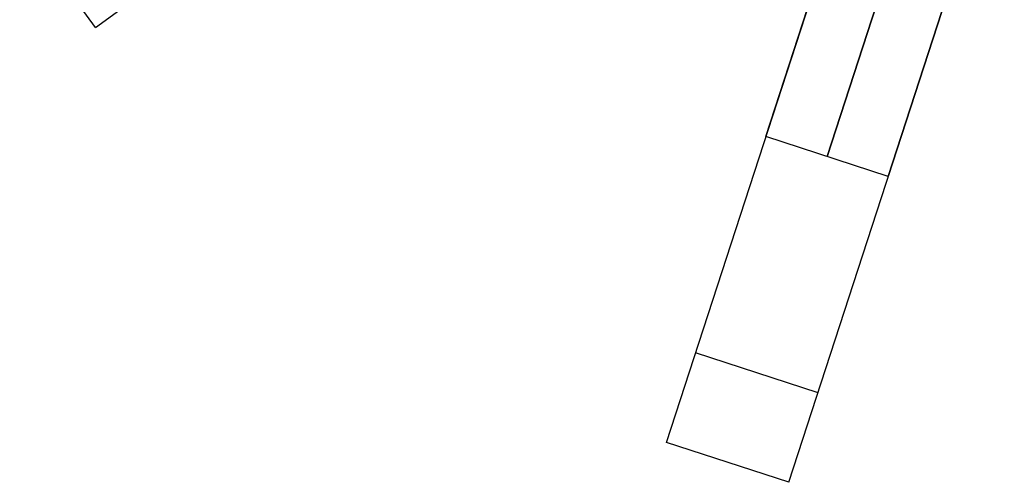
# Model space of a CAD drawing. Header units: centimetres. Extents: x 100.6 to 125.6, y -12.1 to 12.1.
# Tile 1 of 10: x 102.7 to 111.8, y -12.1 to -7.8. Entities that reach past the tile are written whole.
import ezdxf

# ---------------------------------------------------------------- set-up
doc = ezdxf.new("R2010")
doc.units = ezdxf.units.CM
doc.layers.add('Capa 04', color=7, linetype='Continuous')

msp = doc.modelspace()

# ---------------------------------------------------------------- linework, layer by layer
at = {"layer": 'Capa 04'}
for points in [[(103.3608, -7.8327), (108.2149, -4.306)], [(110.6961, -5.5209), (109.6145, -8.8496)], [(109.6145, -8.8496), (110.6961, -5.5209)], [(111.2667, -5.7063), (110.1851, -9.035)], [(110.1851, -9.035), (111.2667, -5.7063)], [(111.8373, -5.8917), (110.7558, -9.2204)], [(110.7558, -9.2204), (111.8373, -5.8917)], [(108.6875, -11.7028), (110.5416, -5.9965)], [(109.8287, -12.0736), (111.6828, -6.3673)], [(103.3608, -7.8327), (102.6554, -6.8619)], [(103.3608, -7.8327), (102.6554, -6.8619)], [(103.3608, -7.8327), (102.6554, -6.8619)], [(110.7558, -9.2204), (109.6145, -8.8496)], [(110.7558, -9.2204), (109.6145, -8.8496)], [(110.1002, -11.2379), (108.959, -10.8671)], [(110.1002, -11.2379), (108.959, -10.8671)], [(109.8287, -12.0736), (108.6875, -11.7028)], [(109.8287, -12.0736), (108.6875, -11.7028)], [(109.8287, -12.0736), (108.6875, -11.7028)]]:
    msp.add_lwpolyline(points, dxfattribs=at)
at = {"layer": 'Capa 04', "extrusion": (-0.587785, 0.809017, 1.56553e-15)}
msp.add_lwpolyline([(-82.0166, -220.0989), (-81.9501, -220.0982), (-81.8829, -220.096), (-81.8152, -220.0922), (-81.7471, -220.0868), (-81.6785, -220.0798), (-81.6096, -220.0712), (-81.5403, -220.0609), (-81.4708, -220.0489), (-81.401, -220.0351), (-81.3311, -220.0196), (-81.2612, -220.0023), (-81.1912, -219.9831), (-81.1212, -219.9622), (-81.0514, -219.9394), (-80.9818, -219.9148), (-80.9124, -219.8883), (-80.8433, -219.86), (-80.7746, -219.8298), (-80.7064, -219.7977), (-80.6388, -219.7638), (-80.5717, -219.728), (-80.5054, -219.6905), (-80.4398, -219.6511), (-80.375, -219.6099), (-80.3112, -219.567), (-80.2483, -219.5224), (-80.1865, -219.476), (-80.1258, -219.428), (-80.0662, -219.3784), (-80.0079, -219.3272), (-79.9509, -219.2745), (-79.8953, -219.2203), (-79.8411, -219.1646), (-79.7884, -219.1077), (-79.7372, -219.0494), (-79.6876, -218.9898), (-79.6396, -218.9291), (-79.5932, -218.8673), (-79.5486, -218.8044), (-79.5057, -218.7406), (-79.4645, -218.6758), (-79.4251, -218.6102), (-79.3875, -218.5439), (-79.3518, -218.4768), (-79.3179, -218.4092), (-79.2858, -218.341), (-79.2556, -218.2723), (-79.2273, -218.2032), (-79.2008, -218.1338), (-79.1762, -218.0642), (-79.1534, -217.9944), (-79.1324, -217.9244), (-79.1133, -217.8544), (-79.096, -217.7845), (-79.0805, -217.7146), (-79.0667, -217.6448), (-79.0547, -217.5753), (-79.0444, -217.506), (-79.0358, -217.4371), (-79.0288, -217.3685), (-79.0234, -217.3004), (-79.0196, -217.2327), (-79.0174, -217.1655), (-79.0166, -217.0989)], dxfattribs=at)
at = {"layer": 'Capa 04', "extrusion": (-0.587785, 0.809017, -2.15777e-15)}
msp.add_lwpolyline([(-79.0166, -183.0989), (-79.0174, -183.0324), (-79.0196, -182.9652), (-79.0234, -182.8975), (-79.0288, -182.8294), (-79.0358, -182.7608), (-79.0444, -182.6919), (-79.0547, -182.6226), (-79.0667, -182.5531), (-79.0805, -182.4833), (-79.096, -182.4134), (-79.1133, -182.3435), (-79.1324, -182.2735), (-79.1534, -182.2035), (-79.1762, -182.1337), (-79.2008, -182.0641), (-79.2273, -181.9947), (-79.2556, -181.9256), (-79.2858, -181.8569), (-79.3179, -181.7887), (-79.3518, -181.7211), (-79.3875, -181.654), (-79.4251, -181.5877), (-79.4645, -181.5221), (-79.5057, -181.4573), (-79.5486, -181.3935), (-79.5932, -181.3306), (-79.6396, -181.2688), (-79.6876, -181.208), (-79.7372, -181.1485), (-79.7884, -181.0902), (-79.8411, -181.0332), (-79.8953, -180.9776), (-79.9509, -180.9234), (-80.0079, -180.8707), (-80.0662, -180.8195), (-80.1258, -180.7699), (-80.1865, -180.7219), (-80.2483, -180.6755), (-80.3112, -180.6309), (-80.375, -180.588), (-80.4398, -180.5468), (-80.5054, -180.5074), (-80.5717, -180.4698), (-80.6388, -180.4341), (-80.7064, -180.4002), (-80.7746, -180.3681), (-80.8433, -180.3379), (-80.9124, -180.3096), (-80.9818, -180.2831), (-81.0514, -180.2585), (-81.1212, -180.2357), (-81.1912, -180.2147), (-81.2612, -180.1956), (-81.3311, -180.1783), (-81.401, -180.1628), (-81.4708, -180.149), (-81.5403, -180.137), (-81.6096, -180.1267), (-81.6785, -180.1181), (-81.7471, -180.1111), (-81.8152, -180.1057), (-81.8829, -180.1019), (-81.9501, -180.0997), (-82.0166, -180.0989)], dxfattribs=at)
at = {"layer": 'Capa 04', "extrusion": (1, 0, 0)}
for points in [[(-7.8327, -217.0989), (-7.8327, -183.0989)], [(-11.7028, -217.0989), (-11.7028, -183.0989)], [(-11.8882, -217.0989), (-11.8882, -183.0989)], [(-12.0736, -217.0989), (-12.0736, -183.0989)]]:
    msp.add_lwpolyline(points, dxfattribs=at)
at = {"layer": 'Capa 04', "extrusion": (0.951057, -0.309017, -7.9886e-15)}
msp.add_lwpolyline([(25.4562, -220.0989), (25.3897, -220.0982), (25.3225, -220.096), (25.2548, -220.0922), (25.1867, -220.0868), (25.1181, -220.0798), (25.0492, -220.0712), (24.9799, -220.0609), (24.9104, -220.0489), (24.8406, -220.0351), (24.7707, -220.0196), (24.7008, -220.0023), (24.6308, -219.9831), (24.5608, -219.9622), (24.491, -219.9394), (24.4214, -219.9148), (24.352, -219.8883), (24.2829, -219.86), (24.2142, -219.8298), (24.146, -219.7977), (24.0784, -219.7638), (24.0113, -219.728), (23.945, -219.6905), (23.8794, -219.6511), (23.8146, -219.6099), (23.7508, -219.567), (23.6879, -219.5224), (23.6261, -219.476), (23.5654, -219.428), (23.5058, -219.3784), (23.4475, -219.3272), (23.3905, -219.2745), (23.3349, -219.2203), (23.2807, -219.1646), (23.228, -219.1077), (23.1768, -219.0494), (23.1272, -218.9898), (23.0792, -218.9291), (23.0328, -218.8673), (22.9882, -218.8044), (22.9453, -218.7406), (22.9041, -218.6758), (22.8647, -218.6102), (22.8271, -218.5439), (22.7914, -218.4768), (22.7575, -218.4092), (22.7254, -218.341), (22.6952, -218.2723), (22.6669, -218.2032), (22.6404, -218.1338), (22.6158, -218.0642), (22.593, -217.9944), (22.5721, -217.9244), (22.5529, -217.8544), (22.5356, -217.7845), (22.5201, -217.7146), (22.5063, -217.6448), (22.4943, -217.5753), (22.484, -217.506), (22.4754, -217.4371), (22.4684, -217.3685), (22.463, -217.3004), (22.4592, -217.2327), (22.457, -217.1655), (22.4562, -217.0989)], dxfattribs=at)
at = {"layer": 'Capa 04', "extrusion": (0.951057, -0.309017, -4.19626e-15)}
msp.add_lwpolyline([(22.4562, -183.0989), (22.457, -183.0324), (22.4592, -182.9652), (22.463, -182.8975), (22.4684, -182.8294), (22.4754, -182.7608), (22.484, -182.6919), (22.4943, -182.6226), (22.5063, -182.5531), (22.5201, -182.4833), (22.5356, -182.4134), (22.5529, -182.3435), (22.5721, -182.2735), (22.593, -182.2035), (22.6158, -182.1337), (22.6404, -182.0641), (22.6669, -181.9947), (22.6952, -181.9256), (22.7254, -181.8569), (22.7575, -181.7887), (22.7914, -181.7211), (22.8271, -181.654), (22.8647, -181.5877), (22.9041, -181.5221), (22.9453, -181.4573), (22.9882, -181.3935), (23.0328, -181.3306), (23.0792, -181.2688), (23.1272, -181.208), (23.1768, -181.1485), (23.228, -181.0902), (23.2807, -181.0332), (23.3349, -180.9776), (23.3905, -180.9234), (23.4475, -180.8707), (23.5058, -180.8195), (23.5654, -180.7699), (23.6261, -180.7219), (23.6879, -180.6755), (23.7508, -180.6309), (23.8146, -180.588), (23.8794, -180.5468), (23.945, -180.5074), (24.0113, -180.4698), (24.0784, -180.4341), (24.146, -180.4002), (24.2142, -180.3681), (24.2829, -180.3379), (24.352, -180.3096), (24.4214, -180.2831), (24.491, -180.2585), (24.5608, -180.2357), (24.6308, -180.2147), (24.7008, -180.1956), (24.7707, -180.1783), (24.8406, -180.1628), (24.9104, -180.149), (24.9799, -180.137), (25.0492, -180.1267), (25.1181, -180.1181), (25.1867, -180.1111), (25.2548, -180.1057), (25.3225, -180.1019), (25.3897, -180.0997), (25.4562, -180.0989)], dxfattribs=at)
msp.add_lwpolyline([(22.4562, -183.0989), (22.457, -183.0324), (22.4592, -182.9652), (22.463, -182.8975), (22.4684, -182.8294), (22.4754, -182.7608), (22.484, -182.6919), (22.4943, -182.6226), (22.5063, -182.5531), (22.5201, -182.4833), (22.5356, -182.4134), (22.5529, -182.3435), (22.5721, -182.2735), (22.593, -182.2035), (22.6158, -182.1337), (22.6404, -182.0641), (22.6669, -181.9947), (22.6952, -181.9256), (22.7254, -181.8569), (22.7575, -181.7887), (22.7914, -181.7211), (22.8271, -181.654), (22.8647, -181.5877), (22.9041, -181.5221), (22.9453, -181.4573), (22.9882, -181.3935), (23.0328, -181.3306), (23.0792, -181.2688), (23.1272, -181.208), (23.1768, -181.1485), (23.228, -181.0902), (23.2807, -181.0332), (23.3349, -180.9776), (23.3905, -180.9234), (23.4475, -180.8707), (23.5058, -180.8195), (23.5654, -180.7699), (23.6261, -180.7219), (23.6879, -180.6755), (23.7508, -180.6309), (23.8146, -180.588), (23.8794, -180.5468), (23.945, -180.5074), (24.0113, -180.4698), (24.0784, -180.4341), (24.146, -180.4002), (24.2142, -180.3681), (24.2829, -180.3379), (24.352, -180.3096), (24.4214, -180.2831), (24.491, -180.2585), (24.5608, -180.2357), (24.6308, -180.2147), (24.7008, -180.1956), (24.7707, -180.1783), (24.8406, -180.1628), (24.9104, -180.149), (24.9799, -180.137), (25.0492, -180.1267), (25.1181, -180.1181), (25.1867, -180.1111), (25.2548, -180.1057), (25.3225, -180.1019), (25.3897, -180.0997), (25.4562, -180.0989)], dxfattribs=at)
at = {"layer": 'Capa 04', "extrusion": (0.951057, -0.309017, -6.6638e-15)}
msp.add_lwpolyline([(25.4562, -220.0989), (25.3897, -220.0982), (25.3225, -220.096), (25.2548, -220.0922), (25.1867, -220.0868), (25.1181, -220.0798), (25.0492, -220.0712), (24.9799, -220.0609), (24.9104, -220.0489), (24.8406, -220.0351), (24.7707, -220.0196), (24.7008, -220.0023), (24.6308, -219.9831), (24.5608, -219.9622), (24.491, -219.9394), (24.4214, -219.9148), (24.352, -219.8883), (24.2829, -219.86), (24.2142, -219.8298), (24.146, -219.7977), (24.0784, -219.7638), (24.0113, -219.728), (23.945, -219.6905), (23.8794, -219.6511), (23.8146, -219.6099), (23.7508, -219.567), (23.6879, -219.5224), (23.6261, -219.476), (23.5654, -219.428), (23.5058, -219.3784), (23.4475, -219.3272), (23.3905, -219.2745), (23.3349, -219.2203), (23.2807, -219.1646), (23.228, -219.1077), (23.1768, -219.0494), (23.1272, -218.9898), (23.0792, -218.9291), (23.0328, -218.8673), (22.9882, -218.8044), (22.9453, -218.7406), (22.9041, -218.6758), (22.8647, -218.6102), (22.8271, -218.5439), (22.7914, -218.4768), (22.7575, -218.4092), (22.7254, -218.341), (22.6952, -218.2723), (22.6669, -218.2032), (22.6404, -218.1338), (22.6158, -218.0642), (22.593, -217.9944), (22.5721, -217.9244), (22.5529, -217.8544), (22.5356, -217.7845), (22.5201, -217.7146), (22.5063, -217.6448), (22.4943, -217.5753), (22.484, -217.506), (22.4754, -217.4371), (22.4684, -217.3685), (22.463, -217.3004), (22.4592, -217.2327), (22.457, -217.1655), (22.4562, -217.0989)], dxfattribs=at)
at = {"layer": 'Capa 04', "extrusion": (0.951057, -0.309017, -5.33816e-15)}
msp.add_lwpolyline([(25.4562, -220.0989), (25.3897, -220.0982), (25.3225, -220.096), (25.2548, -220.0922), (25.1867, -220.0868), (25.1181, -220.0798), (25.0492, -220.0712), (24.9799, -220.0609), (24.9104, -220.0489), (24.8406, -220.0351), (24.7707, -220.0196), (24.7008, -220.0023), (24.6308, -219.9831), (24.5608, -219.9622), (24.491, -219.9394), (24.4214, -219.9148), (24.352, -219.8883), (24.2829, -219.86), (24.2142, -219.8298), (24.146, -219.7977), (24.0784, -219.7638), (24.0113, -219.728), (23.945, -219.6905), (23.8794, -219.6511), (23.8146, -219.6099), (23.7508, -219.567), (23.6879, -219.5224), (23.6261, -219.476), (23.5654, -219.428), (23.5058, -219.3784), (23.4475, -219.3272), (23.3905, -219.2745), (23.3349, -219.2203), (23.2807, -219.1646), (23.228, -219.1077), (23.1768, -219.0494), (23.1272, -218.9898), (23.0792, -218.9291), (23.0328, -218.8673), (22.9882, -218.8044), (22.9453, -218.7406), (22.9041, -218.6758), (22.8647, -218.6102), (22.8271, -218.5439), (22.7914, -218.4768), (22.7575, -218.4092), (22.7254, -218.341), (22.6952, -218.2723), (22.6669, -218.2032), (22.6404, -218.1338), (22.6158, -218.0642), (22.593, -217.9944), (22.5721, -217.9244), (22.5529, -217.8544), (22.5356, -217.7845), (22.5201, -217.7146), (22.5063, -217.6448), (22.4943, -217.5753), (22.484, -217.506), (22.4754, -217.4371), (22.4684, -217.3685), (22.463, -217.3004), (22.4592, -217.2327), (22.457, -217.1655), (22.4562, -217.0989)], dxfattribs=at)
at = {"layer": 'Capa 04', "extrusion": (0.951057, -0.309017, -1.50692e-14)}
msp.add_lwpolyline([(22.4562, -183.0989), (22.457, -183.0324), (22.4592, -182.9652), (22.463, -182.8975), (22.4684, -182.8294), (22.4754, -182.7608), (22.484, -182.6919), (22.4943, -182.6226), (22.5063, -182.5531), (22.5201, -182.4833), (22.5356, -182.4134), (22.5529, -182.3435), (22.5721, -182.2735), (22.593, -182.2035), (22.6158, -182.1337), (22.6404, -182.0641), (22.6669, -181.9947), (22.6952, -181.9256), (22.7254, -181.8569), (22.7575, -181.7887), (22.7914, -181.7211), (22.8271, -181.654), (22.8647, -181.5877), (22.9041, -181.5221), (22.9453, -181.4573), (22.9882, -181.3935), (23.0328, -181.3306), (23.0792, -181.2688), (23.1272, -181.208), (23.1768, -181.1485), (23.228, -181.0902), (23.2807, -181.0332), (23.3349, -180.9776), (23.3905, -180.9234), (23.4475, -180.8707), (23.5058, -180.8195), (23.5654, -180.7699), (23.6261, -180.7219), (23.6879, -180.6755), (23.7508, -180.6309), (23.8146, -180.588), (23.8794, -180.5468), (23.945, -180.5074), (24.0113, -180.4698), (24.0784, -180.4341), (24.146, -180.4002), (24.2142, -180.3681), (24.2829, -180.3379), (24.352, -180.3096), (24.4214, -180.2831), (24.491, -180.2585), (24.5608, -180.2357), (24.6308, -180.2147), (24.7008, -180.1956), (24.7707, -180.1783), (24.8406, -180.1628), (24.9104, -180.149), (24.9799, -180.137), (25.0492, -180.1267), (25.1181, -180.1181), (25.1867, -180.1111), (25.2548, -180.1057), (25.3225, -180.1019), (25.3897, -180.0997), (25.4562, -180.0989)], dxfattribs=at)

doc.saveas('drawing.dxf')
